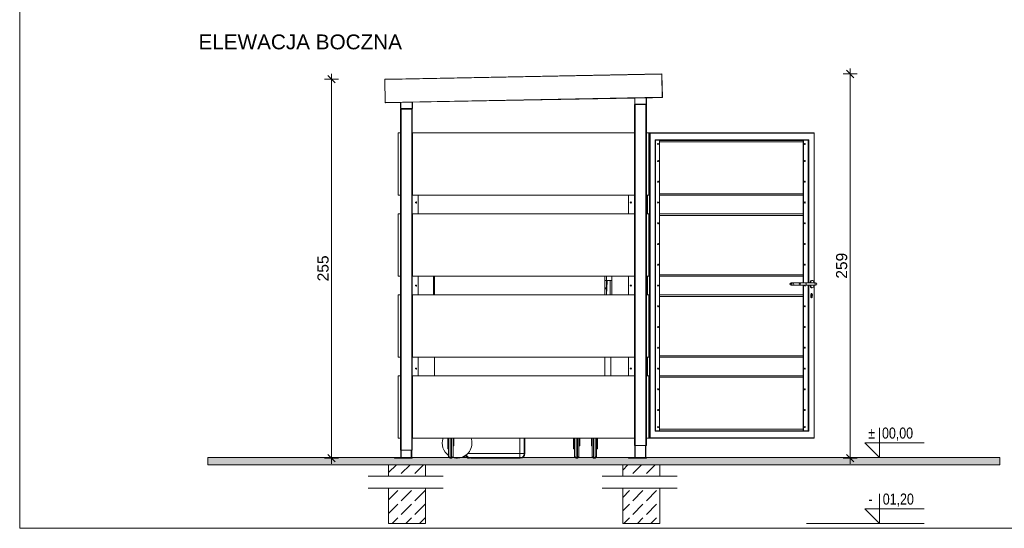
# Model space of a CAD drawing. Header units: millimetres. Extents: x -167328 to -157314, y 94163 to 101096.
# Tile 1 of 11: x -167328 to -160681, y 94171 to 97602. Entities that reach past the tile are written whole.
import ezdxf
from ezdxf.xclip import XClip

# ---------------------------------------------------------------- set-up
doc = ezdxf.new("R2010")
doc.units = ezdxf.units.MM
doc.header["$MEASUREMENT"] = 0
doc.header["$XCLIPFRAME"] = 0
doc.layers.add('2D - Rysunki i Obrazki', color=7, linetype='Continuous')
for name, color, linetype, lineweight in [('ARCH-037 SZCZEGÓŁ WIATY SMIETNIKOWEJ_19_Linia_Nr_pióra__7', 7, 'Continuous', 18), ('ARCH-037 SZCZEGÓŁ WIATY SMIETNIKOWEJ_19_Polilinia_Nr_pióra__7', 7, 'Continuous', 18), ('ARCH-037 SZCZEGÓŁ WIATY SMIETNIKOWEJ_19_Tekst_Nr_pióra__7', 7, 'Continuous', 18), ('ARCH-037 SZCZEGÓŁ WIATY SMIETNIKOWEJ_19_Łuk_Nr_pióra__7', 7, 'Continuous', 18)]:
    doc.layers.add(name, color=color, linetype=linetype, lineweight=lineweight)
for name, color, linetype, lineweight, true_color in [('ARCH-037 SZCZEGÓŁ WIATY SMIETNIKOWEJ_19_Wymiary_Nr_pióra__251', 7, 'Continuous', 18, 0x6d6d6d), ('ARCH-037 SZCZEGÓŁ WIATY SMIETNIKOWEJ_19_Wypełnienie_Nr_pióra__250', 7, 'Continuous', 18, 0x494949), ('ARCH-037 SZCZEGÓŁ WIATY SMIETNIKOWEJ_19_Wypełnienie_Nr_pióra__252', 7, 'Continuous', 18, 0x929292)]:
    doc.layers.add(name, color=color, linetype=linetype, lineweight=lineweight, true_color=true_color)
doc.styles.add('STYL_AUTOMATYCZNY_1', font='arial.ttf')
doc.styles.add('STYL_AUTOMATYCZNY_2', font='arial.ttf', dxfattribs={"width": 0.8})
pattern_1 = [(45, (-118973.78, 141880.99), (-91.92388, 91.92388), [97.5, -32.5]), (45, (-118973.78, 141972.91), (-91.92388, 91.92388), [97.5, -32.5])]

# ---------------------------------------------------------------- blocks, each defined once
blk = doc.blocks.new('Rysunek_1_19', base_point=(-162320.9, 97629.6))
at = {"layer": 'ARCH-037 SZCZEGÓŁ WIATY SMIETNIKOWEJ_19_Wypełnienie_Nr_pióra__250', "linetype": 'Continuous', "lineweight": 18, "true_color": 0x494949}
blk.add_hatch(color=251, dxfattribs=at).paths.add_polyline_path([(-166058.4, 94599.3), (-160710.2, 94599.3), (-160710.2, 94648.8), (-166058.4, 94648.8)])
at = {"layer": 'ARCH-037 SZCZEGÓŁ WIATY SMIETNIKOWEJ_19_Wypełnienie_Nr_pióra__252', "linetype": 'Continuous', "lineweight": 18, "true_color": 0x929292}
h = blk.add_hatch(dxfattribs=at)
h.set_pattern_fill('Beton_0013', color=252, style=0, pattern_type=2)
h.set_pattern_definition(pattern_1)
h.paths.add_polyline_path([(-164587.2, 94599.3), (-164837.2, 94599.3), (-164837.2, 94522), (-164587.2, 94522)])
h = blk.add_hatch(dxfattribs=at)
h.set_pattern_fill('Beton_0013', color=252, style=0, pattern_type=2)
h.set_pattern_definition(pattern_1)
h.paths.add_polyline_path([(-163007.2, 94599.3), (-163257.2, 94599.3), (-163257.2, 94522), (-163007.2, 94522)])
h = blk.add_hatch(dxfattribs=at)
h.set_pattern_fill('Beton_0013', color=252, style=0, pattern_type=2)
h.set_pattern_definition(pattern_1)
h.paths.add_polyline_path([(-164587.2, 94442.3), (-164837.2, 94442.3), (-164837.2, 94203.5), (-164587.2, 94203.5)])
h = blk.add_hatch(dxfattribs=at)
h.set_pattern_fill('Beton_0013', color=252, style=0, pattern_type=2)
h.set_pattern_definition(pattern_1)
h.paths.add_polyline_path([(-163007.2, 94442.3), (-163257.2, 94442.3), (-163257.2, 94203.5), (-163007.2, 94203.5)])
at = {"layer": 'ARCH-037 SZCZEGÓŁ WIATY SMIETNIKOWEJ_19_Linia_Nr_pióra__7', "color": 7, "linetype": 'Continuous', "lineweight": 18}
for p, q in [((-162993, 97234.2), (-164862.7, 97198.7)), ((-164861.2, 97200.2), (-164862.7, 97200.2)), ((-164862.7, 97198.7), (-164862.7, 97200.2)), ((-164862.7, 97198.7), (-164859.7, 97043.7)), ((-164836.7, 97200.7), (-164861.2, 97200.2)), ((-162993, 97235.7), (-164836.7, 97200.7)), ((-164836.7, 97200.6), (-164836.7, 97200.7)), ((-162993, 97235.7), (-162993, 97234.2)), ((-162990.1, 97079.2), (-162993, 97234.2)), ((-162992, 97233.2), (-162989, 97078.2)), ((-164859.7, 97043.7), (-162990.1, 97079.2)), ((-164859.7, 97042.2), (-164859.7, 97043.7)), ((-164859.7, 97041.2), (-164756.2, 97043.2)), ((-164859.7, 97042.2), (-164858.2, 97042.3)), ((-164859.7, 97041.2), (-164859.7, 97042.2)), ((-164858.2, 97042.3), (-164793.7, 97043.5)), ((-164793.7, 97043.5), (-163056.4, 97076.5)), ((-164756.2, 97044.2), (-164756.2, 97004.8)), ((-164754.2, 97043.2), (-164678.2, 97044.7)), ((-164754.2, 97044.2), (-164754.2, 97004.8)), ((-164678.2, 97004.8), (-164678.2, 97045.7)), ((-164676.2, 97044.7), (-163176.2, 97073.2)), ((-164676.2, 97004.8), (-164676.2, 97045.7)), ((-163176.2, 97074.2), (-163176.2, 97034.8)), ((-163174.2, 97073.2), (-163098.2, 97074.7)), ((-163174.2, 97074.2), (-163174.2, 97034.8)), ((-163098.2, 97034.8), (-163098.2, 97075.7)), ((-163096.2, 97034.8), (-163096.2, 97075.7)), ((-163096.2, 97074.7), (-163055, 97075.5)), ((-162990.5, 97077.7), (-163055, 97076.5)), ((-163055, 97075.5), (-162990.5, 97076.7)), ((-162990.5, 97076.7), (-162990, 97076.7)), ((-162990.1, 97079.2), (-162990, 97077.8)), ((-162990, 97076.8), (-162990, 97076.7)), ((-164757.2, 96998.8), (-164753.2, 96998.8)), ((-164757.2, 94698.8), (-164757.2, 96998.8)), ((-164753.2, 97000.8), (-164752.2, 97000.8)), ((-164753.2, 96998.8), (-164753.2, 97000.8)), ((-164681.2, 96998.8), (-164753.2, 96998.8)), ((-164753.2, 94698.8), (-164753.2, 96998.8)), ((-164752.2, 97002.8), (-164680.2, 97002.8)), ((-164752.2, 97000.8), (-164680.2, 97000.8)), ((-164745.2, 96998.8), (-164745.2, 97000.8)), ((-164687.2, 96998.8), (-164687.2, 97000.8)), ((-164681.2, 96998.8), (-164677.2, 96998.8)), ((-164681.2, 94698.8), (-164681.2, 96998.8)), ((-164680.2, 97000.8), (-164679.2, 97000.8)), ((-164679.2, 96998.8), (-164679.2, 97000.8)), ((-164677.2, 94698.8), (-164677.2, 96998.8)), ((-163173.2, 97028.8), (-163177.2, 97028.8)), ((-163177.2, 96838), (-163177.2, 97028.8)), ((-163173.2, 97030.8), (-163172.2, 97030.8)), ((-163173.2, 97028.8), (-163173.2, 97030.8)), ((-163101.2, 97028.8), (-163173.2, 97028.8)), ((-163173.2, 94728.8), (-163173.2, 97028.8)), ((-163172.2, 97032.8), (-163100.2, 97032.8)), ((-163172.2, 97030.8), (-163100.2, 97030.8)), ((-163165.2, 97028.8), (-163165.2, 97030.8)), ((-163107.2, 97028.8), (-163107.2, 97030.8)), ((-163101.2, 97028.8), (-163097.2, 97028.8)), ((-163101.2, 94728.8), (-163101.2, 97028.8)), ((-163100.2, 97030.8), (-163099.2, 97030.8)), ((-163099.2, 97028.8), (-163099.2, 97030.8)), ((-163097.2, 94728.8), (-163097.2, 97028.8)), ((-164757.2, 96838.8), (-164772.7, 96838.8)), ((-164772.7, 96838.3), (-164757.2, 96838.3)), ((-164677.2, 96838.8), (-164675.5, 96838.8)), ((-164675.5, 96838), (-164675.5, 96838.8)), ((-163177.5, 96838.8), (-164675.5, 96838.8)), ((-163177.5, 96838.8), (-163177.2, 96838.8)), ((-163177.5, 96838.8), (-163177.5, 96838)), ((-163081.7, 96838.8), (-163097.2, 96838.8)), ((-163097.2, 96838.3), (-163081.7, 96838.3)), ((-163090.5, 96838.3), (-163090.5, 96838)), ((-163081.7, 96838.8), (-163075.1, 96838.8)), ((-161964.3, 96838.8), (-163075.1, 96838.8)), ((-163075.1, 96838.8), (-163075.1, 96738.8)), ((-161963.8, 95826.8), (-161963.8, 96838.3)), ((-164772.7, 96838), (-164773.5, 96838)), ((-164773.5, 96838), (-164773.5, 96418)), ((-164772.7, 96838), (-164757.2, 96838)), ((-164772.7, 96418), (-164772.7, 96838)), ((-164676.2, 96838), (-164676.2, 96418)), ((-164675.5, 96838), (-164676.2, 96838)), ((-164675.5, 96838), (-163177.5, 96838)), ((-164675.5, 96418), (-164675.5, 96838)), ((-163176.7, 96838), (-163177.5, 96838)), ((-163177.5, 96838), (-163177.5, 96418)), ((-163176.7, 96418), (-163176.7, 96838)), ((-163097.2, 96838), (-163081.7, 96838)), ((-163081.7, 96838), (-163081, 96838)), ((-163081.7, 96838), (-163081.7, 96418)), ((-163081, 96418), (-163081, 96838)), ((-163072.2, 96836.8), (-163072.2, 94780.8)), ((-161964.5, 96836.8), (-163072.2, 96836.8)), ((-163037, 96790.8), (-163037, 94826.8)), ((-161999.8, 96790.8), (-163037, 96790.8)), ((-163036.3, 96789.2), (-163036.3, 94828.3)), ((-162002.6, 96788.8), (-163036.3, 96788.8)), ((-163009.3, 94828.8), (-163009.3, 96788.8)), ((-163009.3, 96788), (-162038.4, 96788)), ((-162038.4, 96778.3), (-163009.3, 96778.3)), ((-162038.4, 96788.8), (-162038.4, 95826.8)), ((-162036.4, 96788.8), (-162036.4, 95826.8)), ((-162005.8, 95826.8), (-162005.8, 96788.8)), ((-162002.6, 95826.8), (-162002.6, 96788.8)), ((-161999.8, 95826.8), (-161999.8, 96790.8)), ((-161964.5, 95826.8), (-161964.5, 96836.8)), ((-163078.4, 96738.8), (-163081, 96738.8)), ((-163078.4, 96738.8), (-163078.4, 96703.8)), ((-163073.8, 96738.8), (-163078.4, 96738.8)), ((-163073.8, 96703.8), (-163073.8, 96738.8)), ((-162027.2, 96766.1), (-162027.2, 96761.4)), ((-162026.9, 96762), (-162026.9, 96765.6)), ((-163078.4, 96703.8), (-163081, 96703.8)), ((-163078.4, 96703.8), (-163073.8, 96703.8)), ((-163075.1, 96703.8), (-163075.1, 94913.8)), ((-162027.2, 96651.1), (-162027.2, 96646.4)), ((-162026.9, 96647), (-162026.9, 96650.6)), ((-162027.2, 96511.1), (-162027.2, 96506.4)), ((-162026.9, 96507), (-162026.9, 96510.6)), ((-164772.7, 96418), (-164773.5, 96418)), ((-164757.2, 96418), (-164772.7, 96418)), ((-164757.2, 96417.8), (-164772.7, 96417.8)), ((-164772.7, 96417.3), (-164757.2, 96417.3)), ((-164675.5, 96418), (-164676.2, 96418)), ((-164675.5, 96417.3), (-164675.5, 96418)), ((-163177.5, 96418), (-164675.5, 96418)), ((-164675.5, 96417.3), (-163177.5, 96417.3)), ((-164637.2, 96292.6), (-164637.2, 96417.3)), ((-163217.2, 96417.3), (-163217.2, 96292.6)), ((-163177.5, 96417.3), (-163177.5, 96418)), ((-163176.7, 96418), (-163177.5, 96418)), ((-163177.2, 96291.9), (-163177.2, 96418)), ((-163081.7, 96418), (-163097.2, 96418)), ((-163081.7, 96417.8), (-163097.2, 96417.8)), ((-163097.2, 96417.3), (-163081.7, 96417.3)), ((-163091.4, 96418), (-163091.4, 96417.8)), ((-163091.4, 96417.3), (-163091.4, 96292.6)), ((-163090.5, 96418), (-163090.5, 96417.8)), ((-163090.5, 96417.3), (-163090.5, 96292.6)), ((-163081.7, 96418), (-163081, 96418)), ((-163009.3, 96427.8), (-162038.4, 96427.8)), ((-162038.4, 96418), (-163009.3, 96418)), ((-163009.3, 96417.3), (-162038.4, 96417.3)), ((-164772.7, 96291.9), (-164773.5, 96291.9)), ((-164773.5, 96291.9), (-164773.5, 95871.9)), ((-164757.2, 96292.6), (-164772.7, 96292.6)), ((-164772.7, 96292.1), (-164757.2, 96292.1)), ((-164772.7, 96291.9), (-164757.2, 96291.9)), ((-164772.7, 95871.9), (-164772.7, 96291.9)), ((-164676.2, 96291.9), (-164676.2, 95871.9)), ((-164675.5, 96291.9), (-164676.2, 96291.9)), ((-164675.5, 96291.9), (-164675.5, 96292.6)), ((-163177.5, 96292.6), (-164675.5, 96292.6)), ((-164675.5, 96291.9), (-163177.5, 96291.9)), ((-164675.5, 95871.9), (-164675.5, 96291.9)), ((-163177.5, 96292.6), (-163177.5, 96291.9)), ((-163176.7, 96291.9), (-163177.5, 96291.9)), ((-163177.5, 96291.9), (-163177.5, 95871.9)), ((-163176.7, 95871.9), (-163176.7, 96291.9)), ((-163081.7, 96292.6), (-163097.2, 96292.6)), ((-163097.2, 96292.1), (-163081.7, 96292.1)), ((-163097.2, 96291.9), (-163081.7, 96291.9)), ((-163091.4, 96292.1), (-163091.4, 96291.9)), ((-163090.5, 96292.1), (-163090.5, 96291.9)), ((-163081.7, 96291.9), (-163081, 96291.9)), ((-163081.7, 96291.9), (-163081.7, 95871.9)), ((-163081, 95871.9), (-163081, 96291.9)), ((-162038.4, 96292.6), (-163009.3, 96292.6)), ((-163009.3, 96291.9), (-162038.4, 96291.9)), ((-162038.4, 96282.1), (-163009.3, 96282.1)), ((-162028.4, 96232), (-162028.4, 96225.6)), ((-162028, 96225.6), (-162028, 96231.9)), ((-162028.4, 96092), (-162028.4, 96085.6)), ((-162028, 96085.6), (-162028, 96091.9)), ((-162028.4, 95952), (-162028.4, 95945.6)), ((-162028, 95945.6), (-162028, 95951.9)), ((-164772.7, 95871.9), (-164773.5, 95871.9)), ((-164757.2, 95871.9), (-164772.7, 95871.9)), ((-164757.2, 95871.6), (-164772.7, 95871.6)), ((-164772.7, 95871.1), (-164757.2, 95871.1)), ((-164675.5, 95871.9), (-164676.2, 95871.9)), ((-164675.5, 95871.1), (-164675.5, 95871.9)), ((-163177.5, 95871.9), (-164675.5, 95871.9)), ((-164675.5, 95871.1), (-163177.5, 95871.1)), ((-164637.2, 95746.4), (-164637.2, 95871.1)), ((-164534.1, 95843.8), (-164534.1, 95871.1)), ((-164534.1, 95843.8), (-164534.1, 95746.4)), ((-164527.1, 95843.8), (-164534.1, 95843.8)), ((-164527.1, 95746.4), (-164527.1, 95871.1)), ((-163377.1, 95871.1), (-163377.1, 95746.4)), ((-163367.1, 95843.8), (-163377.1, 95843.8)), ((-163367.1, 95843.8), (-163367.1, 95871.1)), ((-163331.2, 95843.8), (-163367.1, 95843.8)), ((-163367.1, 95843.8), (-163367.1, 95801.2)), ((-163361.2, 95843.8), (-163361.2, 95838.8)), ((-163341.2, 95843.8), (-163341.2, 95746.4)), ((-163331.2, 95843.8), (-163331.2, 95871.1)), ((-163331.2, 95746.4), (-163331.2, 95843.8)), ((-163217.2, 95871.1), (-163217.2, 95746.4)), ((-163177.5, 95871.1), (-163177.5, 95871.9)), ((-163176.7, 95871.9), (-163177.5, 95871.9)), ((-163177.2, 95745.7), (-163177.2, 95871.9)), ((-163081.7, 95871.9), (-163097.2, 95871.9)), ((-163081.7, 95871.6), (-163097.2, 95871.6)), ((-163097.2, 95871.1), (-163081.7, 95871.1)), ((-163091.4, 95871.9), (-163091.4, 95871.6)), ((-163091.4, 95871.1), (-163091.4, 95746.4)), ((-163090.5, 95871.9), (-163090.5, 95871.6)), ((-163090.5, 95871.1), (-163090.5, 95746.4)), ((-163081.7, 95871.9), (-163081, 95871.9)), ((-163009.3, 95881.6), (-162038.4, 95881.6)), ((-162038.4, 95871.9), (-163009.3, 95871.9)), ((-163009.3, 95871.1), (-162038.4, 95871.1)), ((-161977, 95843.8), (-161982.2, 95843.8)), ((-163367.1, 95801.2), (-163377.1, 95777.7)), ((-163367.1, 95746.4), (-163367.1, 95801.2)), ((-163366.8, 95746.4), (-163361.2, 95838.8)), ((-162115.2, 95826.8), (-162119.9, 95826.8)), ((-162119.9, 95810.8), (-162115.2, 95810.8)), ((-162115.2, 95826.8), (-162108.8, 95826.8)), ((-162115.2, 95810.8), (-162108.8, 95810.8)), ((-162058.7, 95826.8), (-162108.8, 95826.8)), ((-162058.7, 95810.8), (-162108.8, 95810.8)), ((-162052.2, 95826.8), (-162058.7, 95826.8)), ((-162052.2, 95810.8), (-162058.7, 95810.8)), ((-162052.2, 95826.8), (-162024, 95826.8)), ((-162024, 95810.8), (-162052.2, 95810.8)), ((-162038.4, 95810.8), (-162038.4, 94828.8)), ((-162036.4, 95810.8), (-162036.4, 94828.8)), ((-161962.8, 95826.8), (-162024, 95826.8)), ((-161962.8, 95810.8), (-162024, 95810.8)), ((-162005.8, 94828.8), (-162005.8, 95810.8)), ((-162002.6, 94828.8), (-162002.6, 95810.8)), ((-161999.8, 94826.8), (-161999.8, 95810.8)), ((-161991.7, 95831.3), (-161991.7, 95826.8)), ((-161986.6, 95831.3), (-161991.7, 95831.3)), ((-161991.7, 95810.8), (-161991.7, 95806.3)), ((-161986.6, 95806.3), (-161991.7, 95806.3)), ((-161986.6, 95831.3), (-161986.6, 95826.8)), ((-161986.6, 95810.8), (-161986.6, 95806.3)), ((-161977, 95793.8), (-161982.2, 95793.8)), ((-161967.4, 95826.8), (-161967.4, 95831.3)), ((-161967.4, 95806.3), (-161967.4, 95810.8)), ((-161964.5, 94780.8), (-161964.5, 95810.8)), ((-161963.8, 94779.2), (-161963.8, 95810.8)), ((-161955.6, 95826.8), (-161962.8, 95826.8)), ((-161962.8, 95810.8), (-161955.6, 95810.8)), ((-164772.7, 95745.7), (-164773.5, 95745.7)), ((-164773.5, 95745.7), (-164773.5, 95325.7)), ((-164757.2, 95746.4), (-164772.7, 95746.4)), ((-164772.7, 95745.9), (-164757.2, 95745.9)), ((-164772.7, 95745.7), (-164757.2, 95745.7)), ((-164772.7, 95325.7), (-164772.7, 95745.7)), ((-164676.2, 95745.7), (-164676.2, 95325.7)), ((-164675.5, 95745.7), (-164676.2, 95745.7)), ((-164675.5, 95745.7), (-164675.5, 95746.4)), ((-163177.5, 95746.4), (-164675.5, 95746.4)), ((-164675.5, 95745.7), (-163177.5, 95745.7)), ((-164675.5, 95325.7), (-164675.5, 95745.7)), ((-163177.5, 95746.4), (-163177.5, 95745.7)), ((-163176.7, 95745.7), (-163177.5, 95745.7)), ((-163177.5, 95745.7), (-163177.5, 95325.7)), ((-163176.7, 95325.7), (-163176.7, 95745.7)), ((-163081.7, 95746.4), (-163097.2, 95746.4)), ((-163097.2, 95745.9), (-163081.7, 95745.9)), ((-163097.2, 95745.7), (-163081.7, 95745.7)), ((-163091.4, 95745.9), (-163091.4, 95745.7)), ((-163090.5, 95745.9), (-163090.5, 95745.7)), ((-163081.7, 95745.7), (-163081, 95745.7)), ((-163081.7, 95745.7), (-163081.7, 95325.7)), ((-163081, 95325.7), (-163081, 95745.7)), ((-162038.4, 95746.4), (-163009.3, 95746.4)), ((-163009.3, 95745.7), (-162038.4, 95745.7)), ((-162038.4, 95735.9), (-163009.3, 95735.9)), ((-161986.1, 95730.9), (-161986.1, 95740.6)), ((-161984.1, 95726.5), (-161984.1, 95754.4)), ((-161981.2, 95726.9), (-161981.2, 95754.2)), ((-161979.7, 95730.9), (-161979.7, 95740.6)), ((-161978.4, 95740.6), (-161979.7, 95740.6)), ((-161978.4, 95730.9), (-161979.7, 95730.9)), ((-161978.4, 95740.6), (-161978.4, 95730.9)), ((-162027.2, 95671.1), (-162027.2, 95666.4)), ((-162026.9, 95667), (-162026.9, 95670.6)), ((-162027.2, 95531.1), (-162027.2, 95526.4)), ((-162026.9, 95527), (-162026.9, 95530.6)), ((-162027.2, 95391.1), (-162027.2, 95386.4)), ((-162026.9, 95387), (-162026.9, 95390.6)), ((-164772.7, 95325.7), (-164773.5, 95325.7)), ((-164757.2, 95325.7), (-164772.7, 95325.7)), ((-164757.2, 95325.4), (-164772.7, 95325.4)), ((-164772.7, 95324.9), (-164757.2, 95324.9)), ((-164675.5, 95325.7), (-164676.2, 95325.7)), ((-164675.5, 95324.9), (-164675.5, 95325.7)), ((-163177.5, 95325.7), (-164675.5, 95325.7)), ((-164675.5, 95324.9), (-163177.5, 95324.9)), ((-164637.2, 95200.3), (-164637.2, 95324.9)), ((-164527.1, 95200.3), (-164527.1, 95324.9)), ((-163377.1, 95324.9), (-163377.1, 95200.3)), ((-163338.2, 95200.3), (-163338.2, 95324.9)), ((-163217.2, 95324.9), (-163217.2, 95200.3)), ((-163177.5, 95324.9), (-163177.5, 95325.7)), ((-163176.7, 95325.7), (-163177.5, 95325.7)), ((-163177.2, 95199.5), (-163177.2, 95325.7)), ((-163081.7, 95325.7), (-163097.2, 95325.7)), ((-163081.7, 95325.4), (-163097.2, 95325.4)), ((-163097.2, 95324.9), (-163081.7, 95324.9)), ((-163091.4, 95325.7), (-163091.4, 95325.4)), ((-163091.4, 95324.9), (-163091.4, 95200.3)), ((-163090.5, 95325.7), (-163090.5, 95325.4)), ((-163090.5, 95324.9), (-163090.5, 95200.3)), ((-163081.7, 95325.7), (-163081, 95325.7)), ((-163009.3, 95335.4), (-162038.4, 95335.4)), ((-162038.4, 95325.7), (-163009.3, 95325.7)), ((-163009.3, 95324.9), (-162038.4, 95324.9)), ((-164772.7, 95199.5), (-164773.5, 95199.5)), ((-164773.5, 95199.5), (-164773.5, 94779.5)), ((-164757.2, 95200.3), (-164772.7, 95200.3)), ((-164772.7, 95199.8), (-164757.2, 95199.8)), ((-164772.7, 95199.5), (-164757.2, 95199.5)), ((-164772.7, 94779.5), (-164772.7, 95199.5)), ((-164676.2, 95199.5), (-164676.2, 94779.5)), ((-164675.5, 95199.5), (-164676.2, 95199.5)), ((-164675.5, 95199.5), (-164675.5, 95200.3)), ((-163177.5, 95200.3), (-164675.5, 95200.3)), ((-164675.5, 95199.5), (-163177.5, 95199.5)), ((-164675.5, 94779.5), (-164675.5, 95199.5)), ((-163177.5, 95200.3), (-163177.5, 95199.5)), ((-163176.7, 95199.5), (-163177.5, 95199.5)), ((-163177.5, 95199.5), (-163177.5, 94779.5)), ((-163176.7, 94779.5), (-163176.7, 95199.5)), ((-163081.7, 95200.3), (-163097.2, 95200.3)), ((-163097.2, 95199.8), (-163081.7, 95199.8)), ((-163097.2, 95199.5), (-163081.7, 95199.5)), ((-163091.4, 95199.8), (-163091.4, 95199.5)), ((-163090.5, 95199.8), (-163090.5, 95199.5)), ((-163081.7, 95199.5), (-163081, 95199.5)), ((-163081.7, 95199.5), (-163081.7, 94779.5)), ((-163081, 94779.5), (-163081, 95199.5)), ((-162038.4, 95200.3), (-163009.3, 95200.3)), ((-163009.3, 95199.5), (-162038.4, 95199.5)), ((-162038.4, 95189.8), (-163009.3, 95189.8)), ((-162027.2, 95111.1), (-162027.2, 95106.4)), ((-162026.9, 95107), (-162026.9, 95110.6)), ((-163078.4, 94913.8), (-163081, 94913.8)), ((-163078.4, 94913.8), (-163078.4, 94878.8)), ((-163073.8, 94913.8), (-163078.4, 94913.8)), ((-163073.8, 94878.8), (-163073.8, 94913.8)), ((-162027.2, 94971.1), (-162027.2, 94966.4)), ((-162026.9, 94967), (-162026.9, 94970.6)), ((-163078.4, 94878.8), (-163081, 94878.8)), ((-163078.4, 94878.8), (-163073.8, 94878.8)), ((-163075.1, 94878.8), (-163075.1, 94778.8)), ((-162027.2, 94856.1), (-162027.2, 94851.4)), ((-162026.9, 94852), (-162026.9, 94855.6)), ((-161522.5, 94848.8), (-161522.5, 94648.8)), ((-164772.7, 94779.5), (-164773.5, 94779.5)), ((-164757.2, 94779.5), (-164772.7, 94779.5)), ((-164757.2, 94779.3), (-164772.7, 94779.3)), ((-164772.7, 94778.8), (-164757.2, 94778.8)), ((-164675.5, 94778.8), (-164677.2, 94778.8)), ((-164675.5, 94779.5), (-164676.2, 94779.5)), ((-164675.5, 94778.8), (-164675.5, 94779.5)), ((-163177.5, 94779.5), (-164675.5, 94779.5)), ((-164675.5, 94778.8), (-163177.5, 94778.8)), ((-164438.1, 94708.2), (-164438.1, 94778.8)), ((-164432.1, 94778.8), (-164432.1, 94654.8)), ((-164422.1, 94644.8), (-164422.1, 94778.8)), ((-164412.1, 94778.8), (-164412.1, 94644.8)), ((-164402.1, 94654.8), (-164402.1, 94778.8)), ((-164397.1, 94728.6), (-164397.1, 94778.8)), ((-163951.9, 94778.8), (-163951.9, 94674.8)), ((-163921.9, 94674.8), (-163921.9, 94778.8)), ((-163918.4, 94674.8), (-163918.4, 94778.8)), ((-163588.1, 94708.2), (-163588.1, 94778.8)), ((-163582.1, 94778.8), (-163582.1, 94654.8)), ((-163572.1, 94644.8), (-163572.1, 94778.8)), ((-163562.1, 94644.8), (-163562.1, 94778.8)), ((-163552.1, 94654.8), (-163552.1, 94778.8)), ((-163547.1, 94728.6), (-163547.1, 94778.8)), ((-163468.2, 94778.8), (-163468.2, 94728.6)), ((-163463.2, 94654.8), (-163463.2, 94778.8)), ((-163453.2, 94778.8), (-163453.2, 94644.8)), ((-163443.2, 94644.8), (-163443.2, 94778.8)), ((-163433.2, 94654.8), (-163433.2, 94778.8)), ((-163427.2, 94778.8), (-163427.2, 94708.2)), ((-163177.5, 94778.8), (-163177.5, 94779.5)), ((-163176.7, 94779.5), (-163177.5, 94779.5)), ((-163177.2, 94778.8), (-163177.5, 94778.8)), ((-163177.2, 94728.8), (-163177.2, 94779.5)), ((-163081.7, 94779.5), (-163097.2, 94779.5)), ((-163081.7, 94779.3), (-163097.2, 94779.3)), ((-163097.2, 94778.8), (-163081.7, 94778.8)), ((-163090.5, 94779.5), (-163090.5, 94779.3)), ((-163081.7, 94779.5), (-163081, 94779.5)), ((-163081.7, 94778.8), (-163075.1, 94778.8)), ((-163075.1, 94778.8), (-161964.3, 94778.8)), ((-163072.2, 94780.8), (-161964.5, 94780.8)), ((-163037, 94826.8), (-161999.8, 94826.8)), ((-163036.3, 94828.8), (-162002.6, 94828.8)), ((-163009.3, 94839.3), (-162038.4, 94839.3)), ((-162038.4, 94829.5), (-163009.3, 94829.5)), ((-164397.1, 94728.6), (-164402.1, 94728.6)), ((-163547.1, 94728.6), (-163552.1, 94728.6)), ((-163468.2, 94728.6), (-163463.2, 94728.6)), ((-163177.2, 94728.8), (-163173.2, 94728.8)), ((-163175.2, 94728.8), (-163175.2, 94648.8)), ((-163101.2, 94728.8), (-163173.2, 94728.8)), ((-163172.2, 94728.8), (-163172.2, 94648.8)), ((-163104.2, 94648.8), (-163104.2, 94728.8)), ((-163101.2, 94648.8), (-163101.2, 94728.8)), ((-163097.2, 94728.8), (-163101.2, 94728.8)), ((-161522.5, 94748.8), (-161622.5, 94748.8)), ((-161622.5, 94748.8), (-161522.5, 94648.8)), ((-161522.5, 94648.8), (-161522.5, 94748.8)), ((-161522.5, 94648.8), (-161522.5, 94748.8)), ((-161522.5, 94748.8), (-161222.5, 94748.8)), ((-164797.2, 94644.8), (-164797.2, 94648.8)), ((-164677.2, 94648.8), (-164797.2, 94648.8)), ((-164677.2, 94644.8), (-164797.2, 94644.8)), ((-164753.2, 94698.8), (-164757.2, 94698.8)), ((-164755.2, 94698.8), (-164755.2, 94648.8)), ((-164681.2, 94698.8), (-164753.2, 94698.8)), ((-164752.2, 94698.8), (-164752.2, 94648.8)), ((-164684.2, 94648.8), (-164684.2, 94698.8)), ((-164681.2, 94648.8), (-164681.2, 94698.8)), ((-164677.2, 94698.8), (-164681.2, 94698.8)), ((-164677.2, 94644.8), (-164677.2, 94648.8)), ((-164432.1, 94708.2), (-164438.1, 94708.2)), ((-164432.1, 94654.8), (-164422.1, 94644.8)), ((-164412.1, 94644.8), (-164422.1, 94644.8)), ((-164402.1, 94654.8), (-164412.1, 94644.8)), ((-164313.2, 94663.4), (-164313.2, 94654.8)), ((-164313.2, 94654.8), (-164303.2, 94644.8)), ((-163951.9, 94674.8), (-164303.5, 94674.8)), ((-164303.2, 94653.6), (-164303.2, 94644.8)), ((-164303.2, 94644.8), (-164293.2, 94644.8)), ((-164293.2, 94647), (-164293.2, 94644.8)), ((-164291.6, 94646.4), (-164293.2, 94644.8)), ((-164281.9, 94644.8), (-163951.9, 94644.8)), ((-163951.9, 94644.8), (-163951.9, 94674.8)), ((-163951.9, 94674.8), (-163921.9, 94674.8)), ((-163951.9, 94644.8), (-163948.4, 94644.8)), ((-163948.4, 94644.8), (-163948.4, 94645)), ((-163921.9, 94674.8), (-163918.4, 94674.8)), ((-163582.1, 94708.2), (-163588.1, 94708.2)), ((-163582.1, 94654.8), (-163572.1, 94644.8)), ((-163562.1, 94644.8), (-163572.1, 94644.8)), ((-163552.1, 94654.8), (-163562.1, 94644.8)), ((-163463.2, 94654.8), (-163453.2, 94644.8)), ((-163453.2, 94644.8), (-163443.2, 94644.8)), ((-163433.2, 94654.8), (-163443.2, 94644.8)), ((-163433.2, 94708.2), (-163427.2, 94708.2)), ((-163217.2, 94644.8), (-163217.2, 94648.8)), ((-163097.2, 94648.8), (-163217.2, 94648.8)), ((-163097.2, 94644.8), (-163217.2, 94644.8)), ((-163097.2, 94644.8), (-163097.2, 94648.8)), ((-164976.1, 94522), (-164469.7, 94522)), ((-164976.1, 94522), (-164469.7, 94522)), ((-164976.1, 94522), (-164469.7, 94522)), ((-163396.1, 94522), (-162889.7, 94522)), ((-163396.1, 94522), (-162889.7, 94522)), ((-163396.1, 94522), (-162889.7, 94522)), ((-164976.1, 94442.7), (-164469.7, 94442.7)), ((-164976.1, 94442.7), (-164469.7, 94442.7)), ((-164976.1, 94442.7), (-164469.7, 94442.7)), ((-163396.1, 94442.7), (-162889.7, 94442.7)), ((-163396.1, 94442.7), (-162889.7, 94442.7)), ((-163396.1, 94442.7), (-162889.7, 94442.7)), ((-161522.5, 94403.5), (-161522.5, 94203.5)), ((-161522.5, 94303.5), (-161622.5, 94303.5)), ((-161622.5, 94303.5), (-161522.5, 94203.5)), ((-161522.5, 94203.5), (-161522.5, 94303.5)), ((-161522.5, 94203.5), (-161522.5, 94303.5)), ((-161522.5, 94303.5), (-161222.5, 94303.5))]:
    blk.add_line(p, q, dxfattribs=at)
at = {"layer": 'ARCH-037 SZCZEGÓŁ WIATY SMIETNIKOWEJ_19_Polilinia_Nr_pióra__7', "color": 7, "linetype": 'Continuous', "lineweight": 18, "flags": 128}
for points in [[(-167327.5, 101096.4), (-167327.5, 94171.4)], [(-167327.5, 94171.4), (-157327.5, 94171.4), (-157327.5, 101096.4)], [(-164587.2, 94522), (-164587.2, 94599.3), (-164837.2, 94599.3), (-164837.2, 94522)], [(-163007.2, 94522), (-163007.2, 94599.3), (-163257.2, 94599.3), (-163257.2, 94522)], [(-164587.2, 94442.7), (-164587.2, 94203.5), (-164837.2, 94203.5), (-164837.2, 94442.7)], [(-163007.2, 94442.7), (-163007.2, 94203.5), (-163257.2, 94203.5), (-163257.2, 94442.7)], [(-162016.2, 94203.5), (-161222.5, 94203.5)]]:
    blk.add_lwpolyline(points, dxfattribs=at)
blk.add_lwpolyline([(-166058.4, 94648.8), (-160710.2, 94648.8), (-160710.2, 94599.3), (-166058.4, 94599.3)], close=True, dxfattribs=at)
at = {"layer": 'ARCH-037 SZCZEGÓŁ WIATY SMIETNIKOWEJ_19_Wymiary_Nr_pióra__251', "color": 251, "linetype": 'Continuous', "lineweight": 18, "true_color": 0x6d6d6d}
for p, q in [((-165222.3, 97200.2), (-165222.3, 97237.7)), ((-161696.5, 97210.7), (-161746.5, 97260.7)), ((-161721.5, 97273.2), (-161721.5, 97235.7)), ((-165175.4, 97200.2), (-165269.2, 97200.2)), ((-165197.3, 97175.2), (-165247.3, 97225.2)), ((-165222.3, 94644.8), (-165222.3, 97200.2)), ((-161768.3, 97235.7), (-161674.6, 97235.7)), ((-161721.5, 97235.7), (-161721.5, 94644.8)), ((-165175.4, 94644.8), (-165269.2, 94644.8)), ((-165247.3, 94669.8), (-165197.3, 94619.8)), ((-165222.3, 94607.3), (-165222.3, 94644.8)), ((-161768.3, 94644.8), (-161674.6, 94644.8)), ((-161746.5, 94669.8), (-161696.5, 94619.8)), ((-161721.5, 94644.8), (-161721.5, 94607.3))]:
    blk.add_line(p, q, dxfattribs=at)
at = {"layer": 'ARCH-037 SZCZEGÓŁ WIATY SMIETNIKOWEJ_19_Łuk_Nr_pióra__7', "color": 7, "linetype": 'Continuous', "lineweight": 18}
for centre in [(-164652.2, 96368.8), (-163202.2, 96368.8), (-164652.2, 95808.8), (-163202.2, 95808.8), (-164652.2, 95248.8), (-163202.2, 95248.8)]:
    blk.add_circle(centre, 3.5, dxfattribs=at)
for centre, radius, start, end in [((-164861.2, 97198.7), 1.5, 91.08776, 110.55898), ((-162993.5, 97233.2), 1.5, 1.08776, 71.61654), ((-164858.2, 97043.8), 1.5, 251.61654, 271.08776), ((-164793.7, 97045), 1.5, 271.08776, 290.55898), ((-163055, 97077), 1.5, 197.11787, 271.08776), ((-163055, 97077), 0.5, 237.02527, 271.08776), ((-162990.5, 97078.2), 1.5, 271.08776, 1.08776), ((-162990.5, 97078.2), 0.5, 271.08776, 305.15026), ((-164752.2, 97004.8), 4, 180, 270), ((-164752.2, 97004.8), 2, 180, 270), ((-164680.2, 97004.8), 2, 270, 0), ((-164680.2, 97004.8), 4, 270, 0), ((-163172.2, 97034.8), 4, 180, 270), ((-163172.2, 97034.8), 2, 180, 270), ((-163100.2, 97034.8), 2, 270, 0), ((-163100.2, 97034.8), 4, 270, 0), ((-164772.7, 96838), 0.75, 90, 180), ((-164772.7, 96838), 0.25, 90, 180), ((-163081.7, 96838), 0.75, 0, 90), ((-163081.7, 96838), 0.25, 0, 90), ((-164772.7, 96418), 0.75, 180, 270), ((-164772.7, 96418), 0.25, 180, 270), ((-163081.7, 96418), 0.75, 270, 0), ((-163081.7, 96418), 0.25, 270, 0), ((-164772.7, 96291.9), 0.75, 90, 180), ((-164772.7, 96291.9), 0.25, 90, 180), ((-163081.7, 96291.9), 0.75, 0, 90), ((-163081.7, 96291.9), 0.25, 0, 90), ((-164772.7, 95871.9), 0.75, 180, 270), ((-164772.7, 95871.9), 0.25, 180, 270), ((-163081.7, 95871.9), 0.75, 270, 0), ((-163081.7, 95871.9), 0.25, 270, 0), ((-162119.9, 95818.8), 8, 90, 270), ((-161955.6, 95818.8), 8, 270, 90), ((-164772.7, 95745.7), 0.75, 90, 180), ((-164772.7, 95745.7), 0.25, 90, 180), ((-163081.7, 95745.7), 0.75, 0, 90), ((-163081.7, 95745.7), 0.25, 0, 90), ((-164772.7, 95325.7), 0.75, 180, 270), ((-164772.7, 95325.7), 0.25, 180, 270), ((-163081.7, 95325.7), 0.75, 270, 0), ((-163081.7, 95325.7), 0.25, 270, 0), ((-164772.7, 95199.5), 0.75, 90, 180), ((-164772.7, 95199.5), 0.25, 90, 180), ((-163081.7, 95199.5), 0.75, 0, 90), ((-163081.7, 95199.5), 0.25, 0, 90), ((-164772.7, 94779.5), 0.75, 180, 270), ((-164772.7, 94779.5), 0.25, 180, 270), ((-164374.9, 94744.8), 100, 160.12313, 235.09287), ((-164374.9, 94744.8), 100, 0, 19.87687), ((-163081.7, 94779.5), 0.75, 270, 0), ((-163081.7, 94779.5), 0.25, 270, 0), ((-164374.9, 94744.8), 100, 251.3522, 0), ((-164371.4, 94744.8), 100, 268.97946, 307.52953), ((-164281.9, 94674.8), 30, 193.4612, 270), ((-163951.9, 94674.8), 30, 270, 0), ((-163948.4, 94674.8), 30, 270, 0)]:
    blk.add_arc(centre, radius, start, end, dxfattribs=at)
for centre, major_axis, ratio, start_param, end_param in [((-163087.4, 96834.8), (3.76, -3.76), 0.36397, 3.297887, 3.414895), ((-163073.5, 96836.8), (1.88, -1.88), 0.36397, 1.22173, 2.792527), ((-161965.8, 96836.8), (-1.88, -1.88), 0.36397, 1.919862, 2.792527), ((-161965.8, 96836.8), (-1.88, -1.88), 0.36397, 2.792527, 3.490659), ((-163038.3, 96790.8), (1.88, -1.88), 0.36397, 0.349066, 1.22173), ((-162001.1, 96790.8), (-1.88, -1.88), 0.36397, 0.349066, 1.919862), ((-163018.5, 96763.8), (0, -3.5), 0.766044, 3.141593, 6.283185), ((-163020.4, 96763.8), (0, -3.5), 0.766044, 1.570796, 2.773738), ((-163020.4, 96763.8), (0, -3.5), 0.766044, 0.367854, 1.570796), ((-163018.5, 96763.8), (0, -3.5), 0.766044, 1.570796, 3.141593), ((-163018.5, 96763.8), (0, -3.5), 0.766044, 0, 1.570796), ((-162027.3, 96763.8), (0, -3.5), 0.766044, 3.141593, 4.712389), ((-162027.3, 96763.8), (0, -3.5), 0.766044, 4.712389, 6.283185), ((-162029.2, 96763.8), (0, -3.5), 0.766044, 0.367854, 2.773738), ((-162027.3, 96763.8), (0, -3.5), 0.766044, 0, 3.141593), ((-163018.5, 96648.8), (0, -3.5), 0.766044, 3.141593, 4.712389), ((-163018.5, 96648.8), (0, -3.5), 0.766044, 4.712389, 6.283185), ((-163020.4, 96648.8), (0, -3.5), 0.766044, 0.367854, 2.773738), ((-163018.5, 96648.8), (0, -3.5), 0.766044, 0, 3.141593), ((-162027.3, 96648.8), (0, -3.5), 0.766044, 3.141593, 6.283185), ((-162029.2, 96648.8), (0, -3.5), 0.766044, 1.570796, 2.773738), ((-162029.2, 96648.8), (0, -3.5), 0.766044, 0.367854, 1.570796), ((-162027.3, 96648.8), (0, -3.5), 0.766044, 1.570796, 3.141593), ((-162027.3, 96648.8), (0, -3.5), 0.766044, 0, 1.570796), ((-163018.5, 96508.8), (0, -3.5), 0.766044, 3.141593, 4.712389), ((-163018.5, 96508.8), (0, -3.5), 0.766044, 4.712389, 6.283185), ((-163020.4, 96508.8), (0, -3.5), 0.766044, 0.367854, 2.773738), ((-163018.5, 96508.8), (0, -3.5), 0.766044, 0, 3.141593), ((-162027.3, 96508.8), (0, -3.5), 0.766044, 3.141593, 6.283185), ((-162029.2, 96508.8), (0, -3.5), 0.766044, 1.570796, 2.773738), ((-162029.2, 96508.8), (0, -3.5), 0.766044, 0.367854, 1.570796), ((-162027.3, 96508.8), (0, -3.5), 0.766044, 1.570796, 3.141593), ((-162027.3, 96508.8), (0, -3.5), 0.766044, 0, 1.570796), ((-163018.5, 96368.8), (0, -3.5), 0.766044, 3.141593, 4.712389), ((-163018.5, 96368.8), (0, -3.5), 0.766044, 4.712389, 6.283185), ((-163020.4, 96368.8), (0, -3.5), 0.766044, 0.367854, 2.773738), ((-163018.5, 96368.8), (0, -3.5), 0.766044, 0, 3.141593), ((-162027.3, 96368.8), (0, -3.5), 0.766044, 3.141593, 6.283185), ((-162029.2, 96368.8), (0, -3.5), 0.766044, 1.570796, 2.773738), ((-162029.2, 96368.8), (0, -3.5), 0.766044, 0.367854, 1.570796), ((-162027.3, 96368.8), (0, -3.5), 0.766044, 1.570796, 3.141593), ((-162027.3, 96368.8), (0, -3.5), 0.766044, 0, 1.570796), ((-163018.5, 96228.8), (0, -3.5), 0.766044, 3.141593, 4.712389), ((-163018.5, 96228.8), (0, -3.5), 0.766044, 4.712389, 6.283185), ((-163020.4, 96228.8), (0, -3.5), 0.766044, 0.367854, 2.773738), ((-163018.5, 96228.8), (0, -3.5), 0.766044, 0, 3.141593), ((-162027.3, 96228.8), (0, -3.5), 0.766044, 3.141593, 6.283185), ((-162029.2, 96228.8), (0, -3.5), 0.766044, 1.570796, 2.773738), ((-162029.2, 96228.8), (0, -3.5), 0.766044, 0.367854, 1.570796), ((-162027.3, 96228.8), (0, -3.5), 0.766044, 1.570796, 3.141593), ((-162027.3, 96228.8), (0, -3.5), 0.766044, 0, 1.570796), ((-163018.5, 96088.8), (0, -3.5), 0.766044, 3.141593, 4.712389), ((-163018.5, 96088.8), (0, -3.5), 0.766044, 4.712389, 6.283185), ((-163020.4, 96088.8), (0, -3.5), 0.766044, 0.367854, 2.773738), ((-163018.5, 96088.8), (0, -3.5), 0.766044, 0, 3.141593), ((-162027.3, 96088.8), (0, -3.5), 0.766044, 3.141593, 6.283185), ((-162029.2, 96088.8), (0, -3.5), 0.766044, 1.570796, 2.773738), ((-162029.2, 96088.8), (0, -3.5), 0.766044, 0.367854, 1.570796), ((-162027.3, 96088.8), (0, -3.5), 0.766044, 1.570796, 3.141593), ((-162027.3, 96088.8), (0, -3.5), 0.766044, 0, 1.570796), ((-163018.5, 95948.8), (0, -3.5), 0.766044, 3.141593, 4.712389), ((-163018.5, 95948.8), (0, -3.5), 0.766044, 4.712389, 6.283185), ((-163020.4, 95948.8), (0, -3.5), 0.766044, 0.367854, 2.773738), ((-163018.5, 95948.8), (0, -3.5), 0.766044, 0, 3.141593), ((-162027.3, 95948.8), (0, -3.5), 0.766044, 3.141593, 6.283185), ((-162029.2, 95948.8), (0, -3.5), 0.766044, 1.570796, 2.773738), ((-162029.2, 95948.8), (0, -3.5), 0.766044, 0.367854, 1.570796), ((-162027.3, 95948.8), (0, -3.5), 0.766044, 1.570796, 3.141593), ((-162027.3, 95948.8), (0, -3.5), 0.766044, 0, 1.570796), ((-161982.2, 95831.3), (0, -12.5), 0.766044, 3.141593, 4.712389), ((-161977, 95831.3), (0, -12.5), 0.766044, 3.141593, 4.712389), ((-161977, 95831.3), (0, -12.5), 0.766044, 1.570796, 3.141593), ((-163018.5, 95808.8), (0, -3.5), 0.766044, 3.141593, 4.712389), ((-163018.5, 95808.8), (0, -3.5), 0.766044, 4.712389, 6.283185), ((-163020.4, 95808.8), (0, -3.5), 0.766044, 0.367854, 2.773738), ((-163018.5, 95808.8), (0, -3.5), 0.766044, 0, 3.141593), ((-162115.2, 95818.8), (0, -8), 0.766044, 3.141593, 6.283185), ((-162108.8, 95818.8), (0, -8), 0.766044, 3.141593, 6.283185), ((-162108.8, 95818.8), (0, -8), 0.766044, 1.570796, 3.141593), ((-162108.8, 95818.8), (0, -8), 0.766044, 0, 1.570796), ((-162058.7, 95818.8), (0, -8), 0.766044, 3.141593, 6.283185), ((-162052.2, 95818.8), (0, -8), 0.766044, 3.141593, 6.283185), ((-162027.3, 95808.8), (0, -3.5), 0.766044, 4.104143, 6.283185), ((-162029.2, 95808.8), (0, -3.5), 0.766044, 0.367854, 1.570796), ((-162027.3, 95808.8), (0, -3.5), 0.766044, 0, 1.570796), ((-162029.2, 95808.8), (0, -3.5), 0.766044, 1.570796, 2.179042), ((-162027.3, 95808.8), (0, -3.5), 0.766044, 1.570796, 2.179042), ((-162024, 95818.8), (0, -8), 0.642788, 0, 3.141593), ((-161982.2, 95806.3), (0, -12.5), 0.766044, 4.712389, 6.283185), ((-161977, 95806.3), (0, -12.5), 0.766044, 4.712389, 6.283185), ((-161977, 95806.3), (0, -12.5), 0.766044, 0, 1.570796), ((-161962.8, 95818.8), (0, -8), 0.642788, 0, 3.141593), ((-161982.2, 95746.8), (0, -8), 0.766044, 3.141593, 5.601879), ((-161982.2, 95730.9), (0, -5.04), 0.766044, 4.712389, 6.283185), ((-161983.5, 95746.8), (0, -8), 0.766044, 0.681306, 3.036512), ((-161983.5, 95730.9), (0, -5.04), 0.766044, 0.167318, 1.570796), ((-161982.2, 95746.8), (0, -8), 0.766044, 0.681306, 3.141593), ((-161982.2, 95730.9), (0, -5.04), 0.766044, 0, 1.570796), ((-163018.5, 95668.8), (0, -3.5), 0.766044, 3.141593, 4.712389), ((-163018.5, 95668.8), (0, -3.5), 0.766044, 4.712389, 6.283185), ((-163020.4, 95668.8), (0, -3.5), 0.766044, 0.367854, 2.773738), ((-163018.5, 95668.8), (0, -3.5), 0.766044, 0, 3.141593), ((-162027.3, 95668.8), (0, -3.5), 0.766044, 3.141593, 6.283185), ((-162029.2, 95668.8), (0, -3.5), 0.766044, 1.570796, 2.773738), ((-162029.2, 95668.8), (0, -3.5), 0.766044, 0.367854, 1.570796), ((-162027.3, 95668.8), (0, -3.5), 0.766044, 1.570796, 3.141593), ((-162027.3, 95668.8), (0, -3.5), 0.766044, 0, 1.570796), ((-163018.5, 95528.8), (0, -3.5), 0.766044, 3.141593, 4.712389), ((-163018.5, 95528.8), (0, -3.5), 0.766044, 4.712389, 6.283185), ((-163020.4, 95528.8), (0, -3.5), 0.766044, 0.367854, 2.773738), ((-163018.5, 95528.8), (0, -3.5), 0.766044, 0, 3.141593), ((-162027.3, 95528.8), (0, -3.5), 0.766044, 3.141593, 6.283185), ((-162029.2, 95528.8), (0, -3.5), 0.766044, 1.570796, 2.773738), ((-162029.2, 95528.8), (0, -3.5), 0.766044, 0.367854, 1.570796), ((-162027.3, 95528.8), (0, -3.5), 0.766044, 1.570796, 3.141593), ((-162027.3, 95528.8), (0, -3.5), 0.766044, 0, 1.570796), ((-163018.5, 95388.8), (0, -3.5), 0.766044, 3.141593, 4.712389), ((-163018.5, 95388.8), (0, -3.5), 0.766044, 4.712389, 6.283185), ((-163020.4, 95388.8), (0, -3.5), 0.766044, 0.367854, 2.773738), ((-163018.5, 95388.8), (0, -3.5), 0.766044, 0, 3.141593), ((-162027.3, 95388.8), (0, -3.5), 0.766044, 3.141593, 6.283185), ((-162029.2, 95388.8), (0, -3.5), 0.766044, 1.570796, 2.773738), ((-162029.2, 95388.8), (0, -3.5), 0.766044, 0.367854, 1.570796), ((-162027.3, 95388.8), (0, -3.5), 0.766044, 1.570796, 3.141593), ((-162027.3, 95388.8), (0, -3.5), 0.766044, 0, 1.570796), ((-163018.5, 95248.8), (0, -3.5), 0.766044, 3.141593, 4.712389), ((-163018.5, 95248.8), (0, -3.5), 0.766044, 4.712389, 6.283185), ((-163020.4, 95248.8), (0, -3.5), 0.766044, 0.367854, 2.773738), ((-163018.5, 95248.8), (0, -3.5), 0.766044, 0, 3.141593), ((-162027.3, 95248.8), (0, -3.5), 0.766044, 3.141593, 6.283185), ((-162029.2, 95248.8), (0, -3.5), 0.766044, 1.570796, 2.773738), ((-162029.2, 95248.8), (0, -3.5), 0.766044, 0.367854, 1.570796), ((-162027.3, 95248.8), (0, -3.5), 0.766044, 1.570796, 3.141593), ((-162027.3, 95248.8), (0, -3.5), 0.766044, 0, 1.570796), ((-163018.5, 95108.8), (0, -3.5), 0.766044, 3.141593, 4.712389), ((-163020.4, 95108.8), (0, -3.5), 0.766044, 0.367854, 2.773738), ((-163018.5, 95108.8), (0, -3.5), 0.766044, 0, 3.141593), ((-162027.3, 95108.8), (0, -3.5), 0.766044, 3.141593, 6.283185), ((-162029.2, 95108.8), (0, -3.5), 0.766044, 1.570796, 2.773738), ((-162027.3, 95108.8), (0, -3.5), 0.766044, 1.570796, 3.141593), ((-163018.5, 95108.8), (0, -3.5), 0.766044, 4.712389, 6.283185), ((-162029.2, 95108.8), (0, -3.5), 0.766044, 0.367854, 1.570796), ((-162027.3, 95108.8), (0, -3.5), 0.766044, 0, 1.570796), ((-163018.5, 94968.8), (0, -3.5), 0.766044, 3.141593, 4.712389), ((-163018.5, 94968.8), (0, -3.5), 0.766044, 4.712389, 6.283185), ((-163020.4, 94968.8), (0, -3.5), 0.766044, 0.367854, 2.773738), ((-163018.5, 94968.8), (0, -3.5), 0.766044, 0, 3.141593), ((-162027.3, 94968.8), (0, -3.5), 0.766044, 3.141593, 6.283185), ((-162029.2, 94968.8), (0, -3.5), 0.766044, 1.570796, 2.773738), ((-162029.2, 94968.8), (0, -3.5), 0.766044, 0.367854, 1.570796), ((-162027.3, 94968.8), (0, -3.5), 0.766044, 1.570796, 3.141593), ((-162027.3, 94968.8), (0, -3.5), 0.766044, 0, 1.570796), ((-163018.5, 94853.8), (0, -3.5), 0.766044, 3.141593, 6.283185), ((-163020.4, 94853.8), (0, -3.5), 0.766044, 1.570796, 2.773738), ((-163020.4, 94853.8), (0, -3.5), 0.766044, 0.367854, 1.570796), ((-163018.5, 94853.8), (0, -3.5), 0.766044, 1.570796, 3.141593), ((-163018.5, 94853.8), (0, -3.5), 0.766044, 0, 1.570796), ((-162027.3, 94853.8), (0, -3.5), 0.766044, 3.141593, 4.712389), ((-162027.3, 94853.8), (0, -3.5), 0.766044, 4.712389, 6.283185), ((-162029.2, 94853.8), (0, -3.5), 0.766044, 0.367854, 2.773738), ((-162027.3, 94853.8), (0, -3.5), 0.766044, 0, 3.141593), ((-163087.4, 94782.8), (-3.76, -3.76), 0.36397, 6.009883, 6.126891), ((-163073.5, 94780.8), (-1.88, -1.88), 0.36397, 0.349066, 1.919862), ((-163038.3, 94826.8), (-1.88, -1.88), 0.36397, 1.919862, 2.792527), ((-162001.1, 94826.8), (1.88, -1.88), 0.36397, 1.22173, 2.792527), ((-161965.8, 94780.8), (1.88, -1.88), 0.36397, 0.349066, 1.22173), ((-161965.8, 94780.8), (1.88, -1.88), 0.36397, 5.934119, 6.632251)]:
    blk.add_ellipse(centre, major_axis=major_axis, ratio=ratio, start_param=start_param, end_param=end_param, dxfattribs=at)
at = {"layer": 'ARCH-037 SZCZEGÓŁ WIATY SMIETNIKOWEJ_19_Tekst_Nr_pióra__7', "color": 7, "linetype": 'Continuous', "lineweight": 18}
for s, insert, char_height, attachment_point, style in [('\\A1;{\\pql;\\fArial|b0|i0|c238|p0;\\W1.000000;ELEWACJA BOCZNA}', (-166120.7, 97400.7), 100, 7, 'STYL_AUTOMATYCZNY_1'), ('\\A1;{\\pql;\\fArial|b0|i0|c238|p0;\\W0.800000; ±  00,00 }', (-161622.5, 94806.8), 75, 4, 'STYL_AUTOMATYCZNY_2'), ('\\A1;{\\pql;\\fArial|b0|i0|c238|p0;\\W0.800000; -   01,20 }', (-161622.5, 94361.5), 75, 4, 'STYL_AUTOMATYCZNY_2')]:
    blk.add_mtext(s, dxfattribs=dict(at, insert=insert, char_height=char_height, attachment_point=attachment_point, style=style))
at = {"layer": 'ARCH-037 SZCZEGÓŁ WIATY SMIETNIKOWEJ_19_Wymiary_Nr_pióra__251', "color": 251, "linetype": 'Continuous', "lineweight": 18, "true_color": 0x6d6d6d, "char_height": 75, "attachment_point": 7, "rotation": 90, "style": 'STYL_AUTOMATYCZNY_1'}
for s, insert in [('\\A1;{\\pql;\\fArial|b0|i0|c238|p0;\\W1.000000;255}', (-165241.6, 95837.1)), ('\\A1;{\\pql;\\fArial|b0|i0|c238|p0;\\W1.000000;259}', (-161740.8, 95854.9))]:
    blk.add_mtext(s, dxfattribs=dict(at, insert=insert))

msp = doc.modelspace()

# ---------------------------------------------------------------- block references
at = {"layer": '2D - Rysunki i Obrazki', "color": 253, "linetype": 'Continuous', "lineweight": 18, "true_color": 0xaaaaaa}
ref = msp.add_blockref('Rysunek_1_19', (-162320.9, 97629.6), dxfattribs=at)
XClip(ref).set_block_clipping_path([(-167327.511880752, 94162.6957393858), (-157314.3468496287, 101096.4366005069)])

doc.saveas('drawing.dxf')
